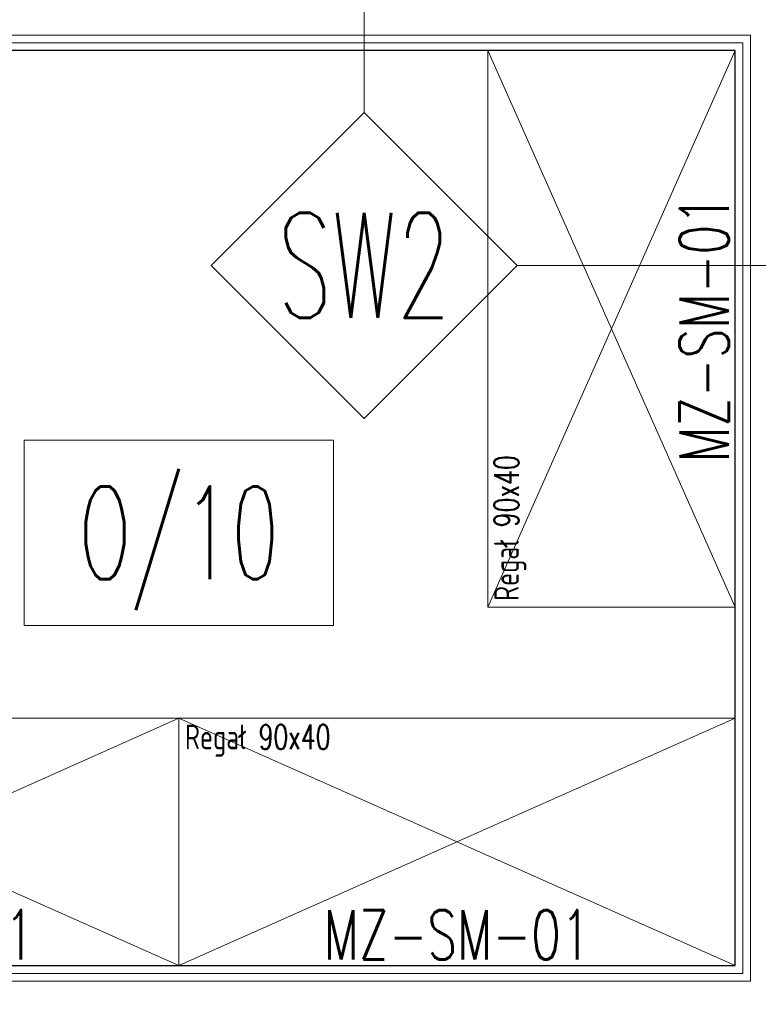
# Model space of a CAD drawing. Header units: millimetres. Extents: x -2074 to 12588, y -3630 to 101167.
# Tile 137 of 256: x 2701 to 2821, y 1516 to 1675. Entities that reach past the tile are written whole.
import ezdxf
from ezdxf.enums import TextEntityAlignment as Align

# ---------------------------------------------------------------- set-up
doc = ezdxf.new("R2010")
doc.units = ezdxf.units.MM
for name, color, linetype, lineweight in [('SelinAr_BUD_opisy', 7, 'Continuous', 20), ('SelinAr_BUD_opisy pomieszczeń', 7, 'Continuous', 20), ('SelinAr_BUD_opisy ścian', 7, 'Continuous', 20), ('SelinAr_BUD_wymiary', 7, 'Continuous', 18), ('SelinAr_BUD_ściany', 7, 'Continuous', 25), ('SelinAr_BUD_ściany struktura', 8, 'Continuous', 9), ('SelinAr_WYP_meble', 8, 'Continuous', 18)]:
    doc.layers.add(name, color=color, linetype=linetype, lineweight=lineweight)
doc.styles.add('JACEK_07', font='SIMPLEX.SHX', dxfattribs={"width": 0.7})
doc.styles.add('style1', font='romans.shx', dxfattribs={"width": 0.6})
doc.dimstyles.new('ISO-25 Ania', dxfattribs={"dimtxt": 10, "dimasz": 5, "dimexe": 5, "dimexo": 0.625, "dimtad": 0, "dimrnd": 0.01, "dimtxsty": 'style1', "dimblk": 'ARCHTICK', "dimcen": 5, "dimdle": 5, "dimadec": 0, "dimazin": 0, "dimtfac": 1, "dimtmove": 0, "dimatfit": 3, "dimldrblk": 'ARCHTICK', "dimfxl": 0, "dimarcsym": 0})

# ---------------------------------------------------------------- blocks, each defined once
blk = doc.blocks.new('*U383')
for p, q in [((0, 0), (90, -40)), ((90, 0), (0, -40)), ((180, 0), (90, -40)), ((90, 0), (180, -40))]:
    blk.add_line(p, q)
at = {"flags": 128}
for points in [[(0, 0), (90, 0), (90, -40), (0, -40)], [(90, 0), (180, 0), (180, -40), (90, -40)]]:
    blk.add_lwpolyline(points, close=True, dxfattribs=at)
at = {"style": 'JACEK_07'}
for s, insert, char_height, width, attachment_point in [('Regał 90x40', (1, -1), 4, 41.1867, 1), ('Regał 90x40', (91, -1), 4, 41.1867, 1), ('MZ-SM-01', (45, -39), 8, 90, 8), ('MZ-SM-01', (135, -39), 8, 90, 8)]:
    blk.add_mtext(s, dxfattribs=dict(at, insert=insert, char_height=char_height, width=width, attachment_point=attachment_point))
blk = doc.blocks.new('*U452')
for p, q in [((0, 0), (90, -40)), ((90, 0), (0, -40))]:
    blk.add_line(p, q)
at = {"flags": 128}
blk.add_lwpolyline([(0, 0), (90, 0), (90, -40), (0, -40)], close=True, dxfattribs=at)
at = {"style": 'JACEK_07'}
for s, insert, char_height, width, attachment_point in [('Regał 90x40', (1, -1), 4, 41.1867, 1), ('MZ-SM-01', (45, -39), 8, 90, 8)]:
    blk.add_mtext(s, dxfattribs=dict(at, insert=insert, char_height=char_height, width=width, attachment_point=attachment_point))
blk = doc.blocks.new('_ArchTick')
at = {"color": 0, "linetype": 'ByBlock', "const_width": 0.15}
blk.add_lwpolyline([(-0.5, -0.5), (0.5, 0.5)], dxfattribs=at)
blk = doc.blocks.new('*D803')
at = {"layer": 'Defpoints', "color": 0}
for p in [(2567.16, 1522.24), (2673.16, 1509.74), (2797.16, 1509.74)]:
    blk.add_point(p, dxfattribs=at)
at = {"layer": 'SelinAr_BUD_wymiary', "color": 0, "lineweight": -2}
for p, q in [((2673.16, 1527.24), (2673.16, 1504.74)), ((2649.36, 1523.13), (2649.36, 1524.38)), ((2673.16, 1515.99), (2649.36, 1523.13)), ((2663.16, 1522.24), (2678.16, 1522.24)), ((2683.16, 1509.74), (2668.16, 1509.74))]:
    blk.add_line(p, q, dxfattribs=at)
at = {"layer": 'SelinAr_BUD_wymiary', "color": 0, "lineweight": -2, "xscale": 5, "yscale": 5, "zscale": 5}
for p, rotation in [((2673.16, 1522.24), 90), ((2673.16, 1509.74), 270)]:
    blk.add_blockref('_ArchTick', p, dxfattribs=dict(at, rotation=rotation))
at = {"layer": 'SelinAr_BUD_wymiary', "color": 0, "insert": (2649.36, 1533.72), "char_height": 10, "attachment_point": 5, "rotation": 90, "style": 'style1'}
blk.add_mtext('12,5', dxfattribs=at)
blk = doc.blocks.new('EQWEQW')
at = {"layer": 'SelinAr_BUD_opisy ścian', "ltscale": 5}
blk.add_lwpolyline([(14219.25, 15.24), (14244, 39.99), (14219.25, 64.74), (14194.5, 39.99)], close=True, dxfattribs=at)
blk = doc.blocks.new('ERRWERWE')
at = {"layer": 'SelinAr_BUD_opisy'}
blk.add_blockref('EQWEQW', (-10400.92, 400.19), dxfattribs=at)
at = {"layer": 'SelinAr_BUD_opisy ścian', "ltscale": 0.2, "style": 'style1', "width": 0.6}
blk.add_text('SW2', height=17, dxfattribs=at).set_placement((3818.33, 440.19), align=Align.MIDDLE_CENTER)
blk = doc.blocks.new('*D1028')
at = {"layer": 'Defpoints', "color": 0}
for p in [(2827.16, 1522.24), (2807.16, 1512.24), (2854.66, 1512.24)]:
    blk.add_point(p, dxfattribs=at)
at = {"layer": 'SelinAr_BUD_wymiary', "color": 0, "lineweight": -2}
for p, q in [((2875.59, 1528.52), (2875.59, 1529.77)), ((2854.66, 1517.24), (2875.59, 1528.52)), ((2854.66, 1527.24), (2854.66, 1507.24)), ((2849.66, 1522.24), (2859.66, 1522.24)), ((2849.66, 1512.24), (2859.66, 1512.24))]:
    blk.add_line(p, q, dxfattribs=at)
at = {"layer": 'SelinAr_BUD_wymiary', "color": 0, "lineweight": -2, "xscale": 5, "yscale": 5, "zscale": 5}
for p, rotation in [((2854.66, 1522.24), 90), ((2854.66, 1512.24), 270)]:
    blk.add_blockref('_ArchTick', p, dxfattribs=dict(at, rotation=rotation))
at = {"layer": 'SelinAr_BUD_wymiary', "color": 0, "insert": (2875.59, 1534.83), "char_height": 10, "attachment_point": 5, "rotation": 90, "style": 'style1'}
blk.add_mtext('10', dxfattribs=at)
blk = doc.blocks.new('*D1029')
at = {"layer": 'Defpoints', "color": 0}
for p in [(2807.16, 1512.24), (2807.16, 1452.24), (2854.66, 1452.24)]:
    blk.add_point(p, dxfattribs=at)
at = {"layer": 'SelinAr_BUD_wymiary', "color": 0, "lineweight": -2}
for p, q in [((2854.66, 1517.24), (2854.66, 1487.58)), ((2849.66, 1512.24), (2859.66, 1512.24)), ((2854.66, 1447.24), (2854.66, 1476.9)), ((2849.66, 1452.24), (2859.66, 1452.24))]:
    blk.add_line(p, q, dxfattribs=at)
at = {"layer": 'SelinAr_BUD_wymiary', "color": 0, "lineweight": -2, "xscale": 5, "yscale": 5, "zscale": 5}
for p, rotation in [((2854.66, 1512.24), 90), ((2854.66, 1452.24), 270)]:
    blk.add_blockref('_ArchTick', p, dxfattribs=dict(at, rotation=rotation))
at = {"layer": 'SelinAr_BUD_wymiary', "color": 0, "insert": (2854.66, 1482.24), "char_height": 10, "attachment_point": 5, "rotation": 90, "style": 'style1'}
blk.add_mtext('60', dxfattribs=at)

msp = doc.modelspace()

# ---------------------------------------------------------------- linework, layer by layer
at = {"layer": 'SelinAr_BUD_opisy pomieszczeń'}
msp.add_lwpolyline([(2702.157, 1577.241), (2752.157, 1577.241), (2752.157, 1607.241), (2702.157, 1607.241)], close=True, dxfattribs=at)
at = {"layer": 'SelinAr_BUD_opisy ścian'}
for points in [[(2757.157, 1690.241), (2757.157, 1680.241), (2757.157, 1670.241), (2757.157, 1660.241)], [(2781.905, 1635.492), (2817.157, 1635.492), (2827.157, 1635.492), (2837.157, 1635.492)]]:
    msp.add_lwpolyline(points, dxfattribs=at)
at = {"layer": 'SelinAr_BUD_ściany'}
msp.add_lwpolyline([(2202.157, 1357.241), (2557.157, 1357.241), (2557.157, 1565.241), (2567.157, 1565.241), (2567.157, 1522.241), (2817.157, 1522.241), (2817.157, 1670.241), (2567.157, 1670.241), (2567.157, 1665.241), (2557.157, 1665.241), (2557.157, 1685.241), (2567.157, 1685.241), (2567.157, 1680.241), (2817.157, 1680.241), (2817.157, 1860.241)], dxfattribs=at)
at = {"layer": 'SelinAr_BUD_ściany struktura'}
for points in [[(2564.657, 1565.241), (2564.657, 1519.741), (2819.657, 1519.741), (2819.657, 1672.741), (2564.657, 1672.741), (2564.657, 1665.241)], [(2565.907, 1565.241), (2565.907, 1520.991), (2818.407, 1520.991), (2818.407, 1671.491), (2565.907, 1671.491), (2565.907, 1665.241)]]:
    msp.add_lwpolyline(points, dxfattribs=at)

# ---------------------------------------------------------------- block references
at = {"layer": 'SelinAr_BUD_opisy ścian'}
msp.add_blockref('ERRWERWE', (-1061.172, 1195.305), dxfattribs=at)
at = {"layer": 'SelinAr_WYP_meble', "rotation": 90}
msp.add_blockref('*U452', (2777.157, 1580.241), dxfattribs=at)
at = {"layer": 'SelinAr_WYP_meble'}
msp.add_blockref('*U383', (2637.157, 1562.241), dxfattribs=at)

# ---------------------------------------------------------------- texts
at = {"layer": 'SelinAr_BUD_opisy pomieszczeń', "linetype": 'Continuous', "ltscale": 0.2, "style": 'style1', "width": 0.6}
msp.add_text('O/10', height=15, dxfattribs=at).set_placement((2727.157, 1592.241), align=Align.MIDDLE_CENTER)

# ---------------------------------------------------------------- dimensions: what is measured, and where the dimension line sits
at = {"layer": 'SelinAr_BUD_wymiary'}
for base, p1, p2, override, picture, middle in [((2673.157, 1509.741), (2567.157, 1522.241), (2797.157, 1509.741), {"dimtmove": 1, "dimfxl": 10, "dimarcsym": 2}, '*D803', (2649.362, 1525.005)), ((2854.657, 1452.241), (2807.157, 1512.241), (2807.157, 1452.241), {"dimtmove": 1, "dimarcsym": 2}, '*D1029', (2854.657, 1482.241))]:
    dim = msp.add_linear_dim(base=base, p1=p1, p2=p2, angle=90, dimstyle='ISO-25 Ania', override=override, dxfattribs=at)
    dim.commit()
    dim.dimension.update_dxf_attribs({"geometry": picture, "text_midpoint": middle})
dim = msp.add_linear_dim(base=(2854.657, 1512.241), p1=(2827.157, 1522.241), p2=(2807.157, 1512.241), angle=90, dimstyle='ISO-25 Ania', override={"dimtmove": 1, "dimarcsym": 2}, dxfattribs=at)
dim.commit()
dim.dimension.update_dxf_attribs({"geometry": '*D1028', "text_midpoint": (2875.594, 1530.397), "dimtype": 160})

doc.saveas('drawing.dxf')
